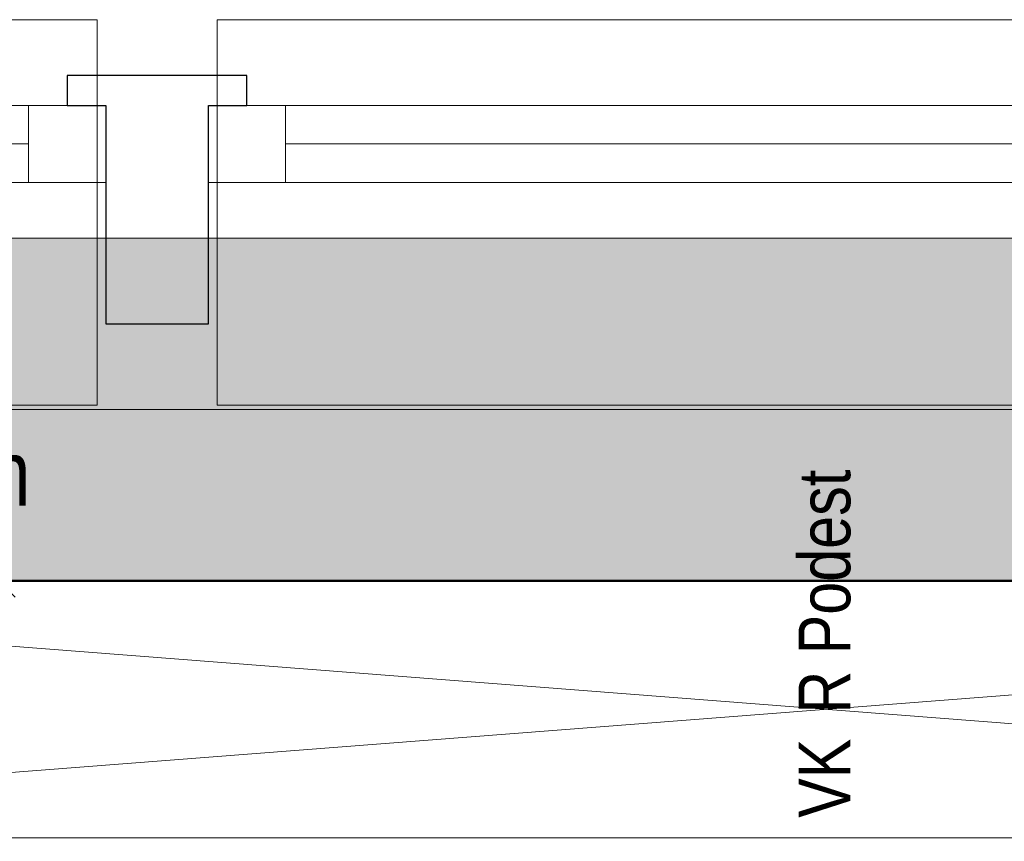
# Model space of a CAD drawing. Extents: x -620 to 300, y 62 to 1107.
# Tile 124 of 256: x -21 to 2, y 982 to 1001. Entities that reach past the tile are written whole.
import ezdxf
from ezdxf.lldxf.tags import DXFTag

# ---------------------------------------------------------------- set-up
doc = ezdxf.new("R2010")
doc.units = 0
doc.layers.get('0').update_dxf_attribs({"lineweight": 35})
for name, color, linetype, lineweight, true_color in [('00_Beschriftung UZ', 3, 'Continuous', 13, 0x00ff00), ('30 -33 Aussenwände- 7 Fassade_ Elemente', 7, 'Continuous', 9, 0x00aacc), ('30 -35 Decken- 1 Konstruktion-Träger- Stahlbeton', 7, 'grob-A06G9FRA8I', 13, 0x33aa00), ('30 -35 Decken- 2.1 Treppen Innen 2D', 7, 'Continuous', 9, 0x599559), ('70 -75 Raumstempel- 1 Raumstempel', 1, 'Continuous', 50, 0xff0000), ('E_Aussparung Bemaßung', 5, 'Continuous', 9, 0x0000ff)]:
    doc.layers.add(name, color=color, linetype=linetype, lineweight=lineweight, true_color=true_color)
doc.layers.add('70 -71 Achsen- 1 Gebäudeachsen', color=7, linetype='STRICHPUNKT2-A06G9FR98I', lineweight=18)
doc.layers.add('iwb_Schraffur_Unterzug', color=7, linetype='Continuous', lineweight=5, true_color=0xffffcc, plot=False)
doc.styles.get("Standard").update_dxf_attribs({"font": 'ARIALN.TTF'})
tags = doc.linetypes.add('grob-A06G9FRA8I', pattern=[14, 3, -8, 3]).pattern_tags.tags
tags[8:9] = [DXFTag(74, 4), DXFTag(75, 0), DXFTag(340, '0'), DXFTag(46, 0.0), DXFTag(50, 0.0), DXFTag(44, 0.0), DXFTag(45, 0.0)]
tags[6:7] = [DXFTag(74, 4), DXFTag(75, 0), DXFTag(340, '0'), DXFTag(46, 0.0), DXFTag(50, 0.0), DXFTag(44, 0.0), DXFTag(45, 0.0)]
tags[4:5] = [DXFTag(74, 4), DXFTag(75, 0), DXFTag(340, '0'), DXFTag(46, 0.0), DXFTag(50, 0.0), DXFTag(44, 0.0), DXFTag(45, 0.0)]
tags = doc.linetypes.add('STRICHPUNKT2-A06G9FR98I', pattern=[12.7, 6.35, -3.175, 0, -3.175]).pattern_tags.tags
tags[10:11] = [DXFTag(74, 4), DXFTag(75, 0), DXFTag(340, '0'), DXFTag(46, 0.0), DXFTag(50, 0.0), DXFTag(44, 0.0), DXFTag(45, 0.0)]
tags[8:9] = [DXFTag(74, 4), DXFTag(75, 0), DXFTag(340, '0'), DXFTag(46, 0.0), DXFTag(50, 0.0), DXFTag(44, 0.0), DXFTag(45, 0.0)]
tags[6:7] = [DXFTag(74, 4), DXFTag(75, 0), DXFTag(340, '0'), DXFTag(46, 0.0), DXFTag(50, 0.0), DXFTag(44, 0.0), DXFTag(45, 0.0)]
tags[4:5] = [DXFTag(74, 4), DXFTag(75, 0), DXFTag(340, '0'), DXFTag(46, 0.0), DXFTag(50, 0.0), DXFTag(44, 0.0), DXFTag(45, 0.0)]

# ---------------------------------------------------------------- blocks, each defined once
blk = doc.blocks.new('Referenz-A06G9FRB8I')
at = {"layer": '00_Beschriftung UZ', "color": 0, "lineweight": 0}
blk.add_solid([(-18.80745189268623, 990.7235377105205), (-17.47544797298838, 988.0531068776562), (-16.13702105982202, 990.7220159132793)], dxfattribs=at)
at = {"layer": '30 -33 Aussenwände- 7 Fassade_ Elemente', "color": 0}
for p, q in [((-43.07544797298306, 1001.153106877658), (-18.87544797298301, 1001.153106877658)), ((-18.87544797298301, 1001.153106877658), (-18.87544797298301, 999.1531068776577)), ((-16.07544797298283, 999.1531068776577), (-16.07544797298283, 1001.153106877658)), ((-16.07544797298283, 1001.153106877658), (8.124552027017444, 1001.153106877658)), ((-41.47544797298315, 999.1531068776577), (-20.47544797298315, 999.1531068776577)), ((-20.47544797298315, 999.1531068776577), (-20.47544797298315, 997.3531068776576)), ((-18.87544797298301, 999.1531068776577), (-20.47544797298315, 999.1531068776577)), ((-18.87544797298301, 997.3531068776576), (-18.87544797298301, 999.1531068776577)), ((-16.07544797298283, 999.1531068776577), (-14.47544797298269, 999.1531068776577)), ((-16.07544797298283, 997.3531068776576), (-16.07544797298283, 999.1531068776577)), ((-14.47544797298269, 997.3531068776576), (-14.47544797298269, 999.1531068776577)), ((-14.47544797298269, 999.1531068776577), (6.524552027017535, 999.1531068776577)), ((-20.47544797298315, 998.2531068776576), (-41.47544797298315, 998.2531068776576)), ((6.524552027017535, 998.2531068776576), (-14.47544797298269, 998.2531068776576)), ((-20.47544797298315, 997.3531068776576), (-41.47544797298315, 997.3531068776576)), ((-20.47544797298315, 997.3531068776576), (-18.87544797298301, 997.3531068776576)), ((-18.87544797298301, 992.1531068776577), (-18.87544797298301, 997.3531068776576)), ((-14.47544797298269, 997.3531068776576), (-16.07544797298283, 997.3531068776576)), ((-16.07544797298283, 997.3531068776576), (-16.07544797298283, 992.1531068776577)), ((6.524552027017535, 997.3531068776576), (-14.47544797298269, 997.3531068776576)), ((-43.07544797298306, 992.1531068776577), (-18.87544797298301, 992.1531068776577)), ((-16.07544797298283, 992.1531068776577), (8.124552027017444, 992.1531068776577))]:
    blk.add_line(p, q, dxfattribs=at)
at = {"layer": '30 -33 Aussenwände- 7 Fassade_ Elemente', "color": 0, "linetype": 'Continuous', "lineweight": -2, "ltscale": 0.25}
for p, q in [((-19.57544797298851, 999.8531068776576), (-19.57544797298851, 999.1531068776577)), ((-15.37544797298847, 999.8531068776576), (-19.57544797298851, 999.8531068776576)), ((-15.37544797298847, 999.1531068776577), (-15.37544797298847, 999.8531068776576)), ((-19.57544797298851, 999.1531068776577), (-18.67544797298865, 999.1531068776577)), ((-18.67544797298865, 999.1531068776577), (-18.67544797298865, 994.0531068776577)), ((-16.27544797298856, 999.1531068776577), (-15.37544797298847, 999.1531068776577)), ((-16.27544797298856, 994.0531068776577), (-16.27544797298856, 999.1531068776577)), ((-18.67544797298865, 994.0531068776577), (-16.27544797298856, 994.0531068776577))]:
    blk.add_line(p, q, dxfattribs=at)
at = {"layer": '30 -33 Aussenwände- 7 Fassade_ Elemente', "color": 0, "linetype": 'Continuous', "ltscale": 0.13}
for p, q in [((-43.07544797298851, 999.1531068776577), (-18.67544797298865, 999.1531068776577)), ((-18.67544797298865, 999.1531068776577), (-18.67544797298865, 997.3531068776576)), ((-16.27544797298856, 997.3531068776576), (-16.27544797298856, 999.1531068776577)), ((-16.27544797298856, 999.1531068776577), (8.124552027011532, 999.1531068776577)), ((-18.67544797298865, 997.3531068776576), (-43.07544797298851, 997.3531068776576)), ((8.124552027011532, 997.3531068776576), (-16.27544797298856, 997.3531068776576)), ((-121.0754479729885, 988.0531068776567), (34.92455202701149, 988.0531068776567))]:
    blk.add_line(p, q, dxfattribs=at)
at = {"layer": '30 -33 Aussenwände- 7 Fassade_ Elemente', "color": 0, "linetype": 'Continuous', "lineweight": 18, "ltscale": 0.1800000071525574}
for p, q in [((-20.4754479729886, 997.3531068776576), (-20.4754479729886, 999.1531068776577)), ((-20.4754479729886, 999.1531068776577), (-18.67544797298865, 999.1531068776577)), ((-18.67544797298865, 999.1531068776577), (-18.67544797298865, 997.3531068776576)), ((-16.27544797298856, 999.1531068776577), (-14.4754479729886, 999.1531068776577)), ((-16.27544797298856, 997.3531068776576), (-16.27544797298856, 999.1531068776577)), ((-14.4754479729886, 999.1531068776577), (-14.4754479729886, 997.3531068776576)), ((-41.4754479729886, 998.2531068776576), (-20.4754479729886, 998.2531068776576)), ((-14.4754479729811, 998.2531068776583), (6.524552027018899, 998.2531068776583)), ((-18.67544797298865, 997.3531068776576), (-20.4754479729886, 997.3531068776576)), ((-14.4754479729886, 997.3531068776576), (-16.27544797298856, 997.3531068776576))]:
    blk.add_line(p, q, dxfattribs=at)
at = {"layer": '30 -35 Decken- 1 Konstruktion-Träger- Stahlbeton', "color": 0}
for p, q in [((75.9681366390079, 996.0531068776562), (-121.5754479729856, 996.0531068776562)), ((75.9681366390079, 988.0531068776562), (-121.5754479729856, 988.0531068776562))]:
    blk.add_line(p, q, dxfattribs=at)
at = {"layer": '30 -35 Decken- 2.1 Treppen Innen 2D', "color": 0, "linetype": 'Continuous', "ltscale": 0.13}
for p, q in [((-40.57544797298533, 982.053106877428), (36.92455202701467, 988.0531068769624)), ((36.92455202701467, 982.053106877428), (-40.57544797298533, 988.0531068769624)), ((-40.57544797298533, 982.0531068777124), (36.92455202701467, 982.0531068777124))]:
    blk.add_line(p, q, dxfattribs=at)
at = {"layer": '70 -71 Achsen- 1 Gebäudeachsen', "color": 0, "linetype": 'STRICHPUNKT2-A06G9FR98I', "ltscale": 0.1800000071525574}
blk.add_line((-538.6279823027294, 992.0531068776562), (75.9681366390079, 992.0531068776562), dxfattribs=at)
at = {"layer": '70 -75 Raumstempel- 1 Raumstempel', "color": 0, "linetype": 'Continuous', "ltscale": 0.5}
blk.add_line((-40.57544797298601, 988.0531068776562), (36.92455202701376, 988.0531068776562), dxfattribs=at)
at = {"layer": '00_Beschriftung UZ', "color": 0, "linetype": 'Continuous', "ltscale": 0.13, "insert": (-37.39885260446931, 991.3199631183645), "char_height": 1.510329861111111, "attachment_point": 1}
blk.add_mtext('{\\fArial Narrow;UK RD +8,15m/3,35m}', dxfattribs=at)
at = {"layer": '30 -35 Decken- 2.1 Treppen Innen 2D', "color": 0, "linetype": 'ByBlock', "ltscale": 0.13, "char_height": 1.208263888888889, "attachment_point": 1, "rotation": 90}
for s, insert in [('{\\fArial Narrow;Podest}', (-2.490260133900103, 986.3365979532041)), ('{\\fArial Narrow;R}', (-2.490260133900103, 984.952994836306)), ('{\\fArial Narrow;VK}', (-2.490260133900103, 982.5198735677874))]:
    blk.add_mtext(s, dxfattribs=dict(at, insert=insert))
blk = doc.blocks.new('Referenz-A06G9FRD8I')
at = {"layer": 'iwb_Schraffur_Unterzug', "linetype": 'Continuous', "ltscale": 0.13}
for points in [[(-538.6279823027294, 996.0531068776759), (75.9681366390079, 996.0531068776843), (75.9681366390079, 994.3985176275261)], [(-538.6279823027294, 996.0531068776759), (75.9681366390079, 994.3985176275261), (-538.6279823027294, 993.6945129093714)], [(-538.6279823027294, 993.6945129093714), (75.9681366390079, 994.3985176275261), (75.9681366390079, 989.7076961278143)], [(-538.6279823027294, 993.6945129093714), (75.9681366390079, 989.7076961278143), (-538.6279823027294, 990.4117008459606)], [(-538.6279823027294, 990.4117008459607), (75.9681366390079, 989.7076961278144), (75.9681366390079, 988.0531068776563)], [(-538.6279823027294, 990.4117008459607), (75.9681366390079, 988.0531068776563), (-538.6279823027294, 988.0531068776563)]]:
    blk.add_solid(points, dxfattribs=at)
blk = doc.blocks.new('Maß-A06G9FW98I')
at = {"color": 0, "linetype": 'ByBlock', "lineweight": -2, "ltscale": 0.13}
for p, q in [((-21.5572856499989, 988.4349445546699), (-20.7936102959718, 987.6712692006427)), ((-20.57544797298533, 988.0531068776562), (-22.17544797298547, 988.0531068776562)), ((-21.17544797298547, 972.157505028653), (-21.17544797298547, 988.0531068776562)), ((-21.5572856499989, 972.5393427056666), (-20.7936102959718, 971.7756673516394)), ((-20.57544797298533, 972.157505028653), (-22.17544797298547, 972.157505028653))]:
    blk.add_line(p, q, dxfattribs=at)
at = {"color": 0, "linetype": 'ByBlock', "lineweight": -2, "ltscale": 0.13, "char_height": 2, "attachment_point": 1, "rotation": 89.99999999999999}
for s, insert in [('{\\W0.9;\\fArial Narrow|b0|i1;m}', (-23.84211463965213, 981.6320471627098)), ('{\\W0.9;\\fArial Narrow|b0|i1;0,79 }', (-23.84211463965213, 977.1276072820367))]:
    blk.add_mtext(s, dxfattribs=dict(at, insert=insert))

msp = doc.modelspace()

# ---------------------------------------------------------------- block references
at = {"color": 8, "lineweight": 25, "ltscale": 0.25, "true_color": 0x808080}
for name in ['Referenz-A06G9FRB8I', 'Referenz-A06G9FRD8I']:
    msp.add_blockref(name, (0, 0), dxfattribs=at)
at = {"layer": 'E_Aussparung Bemaßung', "ltscale": 0.13}
msp.add_blockref('Maß-A06G9FW98I', (0, 0), dxfattribs=at)

doc.saveas('drawing.dxf')
